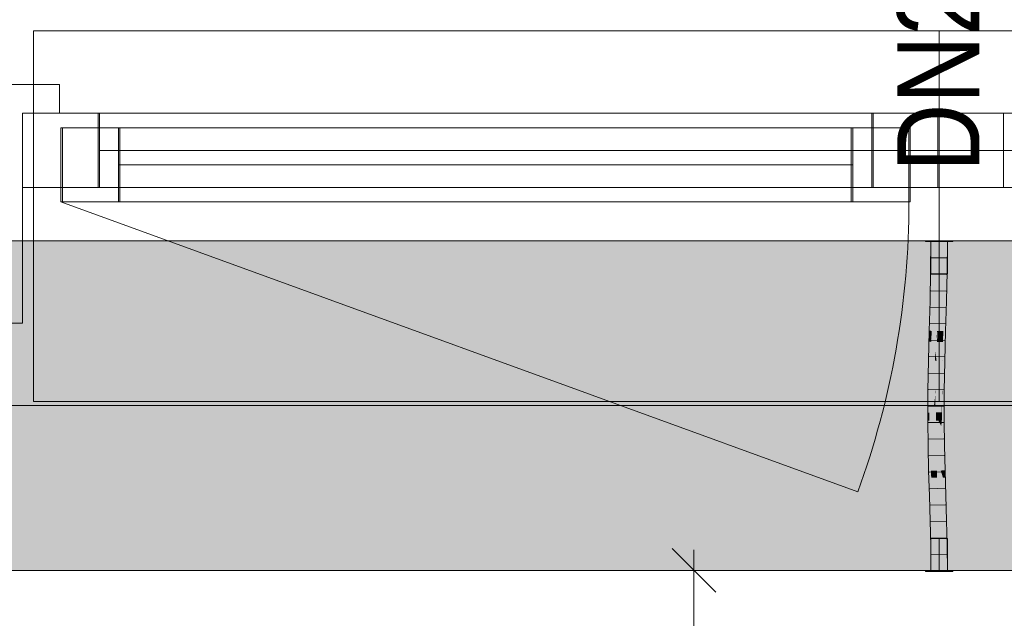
# Model space of a CAD drawing. Extents: x -720 to 300, y 62 to 1162.
# Tile 88 of 256: x -555 to -531, y 995 to 1009. Entities that reach past the tile are written whole.
import ezdxf
from ezdxf.lldxf.tags import DXFTag

# ---------------------------------------------------------------- set-up
doc = ezdxf.new("R2010")
doc.units = 0
doc.layers.get('0').update_dxf_attribs({"lineweight": 13})
for name, color, linetype, lineweight, true_color in [('30 -33 Aussenwände- 7 Fassade_ Elemente', 7, 'Continuous', 9, 0x00aacc), ('30 -35 Decken- 1 Konstruktion-Träger- Stahlbeton', 7, 'Continuous', 13, 0x33aa00), ('70 -76 Bemaßung- 2 Allgemein', 9, 'Continuous', 5, 0x808080), ('E_Leerrohr 20', 7, 'Continuous', 13, 0xcc0099), ('E_Leerrohr 20-Shading', 7, 'Continuous', 13, 0xcc0099), ('iwb_Schraffur_Unterzug', 7, 'Continuous', 5, 0xffffcc)]:
    doc.layers.add(name, color=color, linetype=linetype, lineweight=lineweight, true_color=true_color)
doc.layers.add('70 -71 Achsen- 1 Gebäudeachsen', color=7, linetype='STRICHPUNKT2-A06G93UB8I', lineweight=18)
doc.layers.add('Detailelementbeschriftung', color=7, linetype='Continuous', lineweight=9)
doc.styles.get("Standard").update_dxf_attribs({"font": 'ARIALN.TTF'})
tags = doc.linetypes.add('fein_strichliert-A06G93UC8I', pattern=[4, 1, -2, 1]).pattern_tags.tags
tags[8:9] = [DXFTag(74, 4), DXFTag(75, 0), DXFTag(340, '0'), DXFTag(46, 0.0), DXFTag(50, 0.0), DXFTag(44, 0.0), DXFTag(45, 0.0)]
tags[6:7] = [DXFTag(74, 4), DXFTag(75, 0), DXFTag(340, '0'), DXFTag(46, 0.0), DXFTag(50, 0.0), DXFTag(44, 0.0), DXFTag(45, 0.0)]
tags[4:5] = [DXFTag(74, 4), DXFTag(75, 0), DXFTag(340, '0'), DXFTag(46, 0.0), DXFTag(50, 0.0), DXFTag(44, 0.0), DXFTag(45, 0.0)]
tags = doc.linetypes.add('STRICHPUNKT2', pattern=[12.7, 6.35, -3.175, 0, -3.175]).pattern_tags.tags
tags[10:11] = [DXFTag(74, 4), DXFTag(75, 0), DXFTag(340, '0'), DXFTag(46, 0.0), DXFTag(50, 0.0), DXFTag(44, 0.0), DXFTag(45, 0.0)]
tags[8:9] = [DXFTag(74, 4), DXFTag(75, 0), DXFTag(340, '0'), DXFTag(46, 0.0), DXFTag(50, 0.0), DXFTag(44, 0.0), DXFTag(45, 0.0)]
tags[6:7] = [DXFTag(74, 4), DXFTag(75, 0), DXFTag(340, '0'), DXFTag(46, 0.0), DXFTag(50, 0.0), DXFTag(44, 0.0), DXFTag(45, 0.0)]
tags[4:5] = [DXFTag(74, 4), DXFTag(75, 0), DXFTag(340, '0'), DXFTag(46, 0.0), DXFTag(50, 0.0), DXFTag(44, 0.0), DXFTag(45, 0.0)]
tags = doc.linetypes.add('STRICHPUNKT2-A06G93UB8I', pattern=[12.7, 6.35, -3.175, 0, -3.175]).pattern_tags.tags
tags[10:11] = [DXFTag(74, 4), DXFTag(75, 0), DXFTag(340, '0'), DXFTag(46, 0.0), DXFTag(50, 0.0), DXFTag(44, 0.0), DXFTag(45, 0.0)]
tags[8:9] = [DXFTag(74, 4), DXFTag(75, 0), DXFTag(340, '0'), DXFTag(46, 0.0), DXFTag(50, 0.0), DXFTag(44, 0.0), DXFTag(45, 0.0)]
tags[6:7] = [DXFTag(74, 4), DXFTag(75, 0), DXFTag(340, '0'), DXFTag(46, 0.0), DXFTag(50, 0.0), DXFTag(44, 0.0), DXFTag(45, 0.0)]
tags[4:5] = [DXFTag(74, 4), DXFTag(75, 0), DXFTag(340, '0'), DXFTag(46, 0.0), DXFTag(50, 0.0), DXFTag(44, 0.0), DXFTag(45, 0.0)]

# ---------------------------------------------------------------- blocks, each defined once
blk = doc.blocks.new('Shading-A06G93TX8I', base_point=(-532.68, 1000.996))
at = {"layer": 'E_Leerrohr 20-Shading', "color": 223, "true_color": 0xc67fb4}
for points in [[(-532.961, 1003.9), (-533.02, 1003.9), (-532.967, 1003.177), (-533.026, 1003.178)], [(-532.664, 1003.9), (-532.678, 1003.9), (-532.673, 1003.173), (-532.684, 1003.173)], [(-532.63, 1003.172), (-532.62, 1003.9), (-532.673, 1003.173), (-532.664, 1003.9)], [(-532.626, 1003.172), (-532.62, 1003.9), (-532.63, 1003.172)], [(-532.967, 1003.177), (-533.026, 1003.178), (-532.984, 1002.454), (-533.041, 1002.455)], [(-532.983, 1002.454), (-532.967, 1003.177), (-532.984, 1002.454)], [(-532.673, 1003.173), (-532.684, 1003.173), (-532.693, 1002.447), (-532.7, 1002.447)], [(-532.693, 1002.447), (-532.676, 1002.446), (-532.673, 1003.173), (-532.654, 1003.173)], [(-532.676, 1002.446), (-532.657, 1002.446), (-532.654, 1003.173), (-532.63, 1003.172)], [(-532.641, 1002.446), (-532.626, 1003.172), (-532.657, 1002.446), (-532.63, 1003.172)], [(-532.984, 1002.454), (-533.041, 1002.455), (-533.007, 1001.729), (-533.061, 1001.731)], [(-533.007, 1001.729), (-533.003, 1001.729), (-532.984, 1002.454), (-532.983, 1002.454)], [(-533.003, 1001.729), (-533.002, 1001.729), (-532.983, 1002.454)], [(-532.693, 1002.447), (-532.7, 1002.447), (-532.718, 1001.722), (-532.72, 1001.722)], [(-532.693, 1002.447), (-532.718, 1001.722), (-532.691, 1002.447), (-532.714, 1001.722)], [(-532.714, 1001.722), (-532.703, 1001.721), (-532.691, 1002.447), (-532.676, 1002.446)], [(-532.703, 1001.721), (-532.69, 1001.721), (-532.676, 1002.446), (-532.657, 1002.446)], [(-532.661, 1001.72), (-532.641, 1002.446), (-532.69, 1001.721), (-532.657, 1002.446)], [(-533.061, 1001.731), (-533.068, 1001.463), (-533.007, 1001.729), (-533.015, 1001.462)], [(-533.007, 1001.729), (-533.015, 1001.455), (-533.003, 1001.729), (-533.01, 1001.494)], [(-533.01, 1001.494), (-533.008, 1001.503), (-533.003, 1001.729), (-533.002, 1001.729)], [(-532.726, 1001.351), (-532.724, 1001.155), (-532.714, 1001.722), (-532.703, 1001.721)], [(-532.718, 1001.722), (-532.726, 1001.46), (-532.714, 1001.722), (-532.726, 1001.351)], [(-532.718, 1001.722), (-532.72, 1001.722), (-532.726, 1001.46)], [(-532.724, 1001.155), (-532.723, 1000.997), (-532.703, 1001.721), (-532.69, 1001.721)], [(-532.68, 1000.996), (-532.661, 1001.72), (-532.723, 1000.997), (-532.69, 1001.721)], [(-533.068, 1001.463), (-533.08, 1001.005), (-533.015, 1001.462), (-533.015, 1001.455)], [(-533.031, 1001.004), (-533.025, 1001.134), (-533.08, 1001.005), (-533.015, 1001.455)], [(-533.021, 1001.004), (-533.008, 1001.503), (-533.031, 1001.004)], [(-533.015, 1001.455), (-533.025, 1001.134), (-533.01, 1001.494), (-533.011, 1001.439)], [(-533.011, 1001.439), (-533.008, 1001.503), (-533.01, 1001.494)], [(-532.726, 1001.46), (-532.739, 1000.998), (-532.726, 1001.351), (-532.736, 1000.998)], [(-532.736, 1000.998), (-532.73, 1000.997), (-532.726, 1001.351), (-532.724, 1001.155)], [(-532.73, 1000.997), (-532.723, 1000.997), (-532.724, 1001.155)], [(-533.031, 1001.004), (-533.08, 1001.005), (-533.054, 1000.278), (-533.094, 1000.278)], [(-533.035, 1000.278), (-533.021, 1001.004), (-533.054, 1000.278), (-533.031, 1001.004)], [(-532.749, 1000.274), (-532.73, 1000.997), (-532.752, 1000.274), (-532.736, 1000.998)], [(-532.736, 1000.998), (-532.739, 1000.998), (-532.752, 1000.274)], [(-532.746, 1000.274), (-532.723, 1000.997), (-532.749, 1000.274), (-532.73, 1000.997)], [(-532.745, 1000.274), (-532.723, 1000.997), (-532.735, 1000.602)], [(-532.745, 1000.274), (-532.694, 1000.274), (-532.723, 1000.997), (-532.68, 1000.996)], [(-532.746, 1000.274), (-532.745, 1000.274), (-532.735, 1000.602)], [(-533.058, 999.746), (-533.054, 1000.278), (-533.096, 999.745), (-533.094, 1000.278)], [(-533.038, 999.551), (-533.035, 1000.278), (-533.059, 999.551), (-533.054, 1000.278)], [(-532.753, 999.911), (-532.749, 1000.274), (-532.754, 999.911), (-532.752, 1000.274)], [(-532.748, 999.911), (-532.746, 1000.274), (-532.753, 999.911), (-532.749, 1000.274)], [(-532.748, 999.911), (-532.695, 999.911), (-532.745, 1000.274), (-532.694, 1000.274)], [(-532.748, 999.911), (-532.745, 1000.274), (-532.748, 999.985)], [(-532.745, 1000.274), (-532.746, 1000.274), (-532.748, 999.985)], [(-532.753, 999.911), (-532.754, 999.749), (-532.749, 999.911), (-532.752, 999.611)], [(-532.754, 999.749), (-532.753, 999.911), (-532.754, 999.911)], [(-532.752, 999.611), (-532.751, 999.552), (-532.749, 999.911), (-532.748, 999.911)], [(-532.751, 999.552), (-532.697, 999.552), (-532.748, 999.911), (-532.695, 999.911)], [(-533.059, 999.551), (-533.058, 999.746), (-533.097, 999.551), (-533.096, 999.745)], [(-532.755, 999.552), (-532.753, 999.552), (-532.754, 999.749), (-532.752, 999.611)], [(-532.753, 999.552), (-532.751, 999.552), (-532.752, 999.611)], [(-533.059, 999.551), (-533.097, 999.551), (-533.046, 998.94), (-533.089, 998.939)], [(-533.03, 998.94), (-533.038, 999.551), (-533.046, 998.94), (-533.059, 999.551)], [(-532.738, 998.946), (-532.751, 999.552), (-532.747, 998.945), (-532.753, 999.552)], [(-532.689, 998.947), (-532.697, 999.552), (-532.738, 998.946), (-532.751, 999.552)], [(-533.046, 998.94), (-533.089, 998.939), (-533.02, 998.33), (-533.074, 998.329)], [(-533.015, 998.331), (-533.03, 998.94), (-533.02, 998.33), (-533.046, 998.94)], [(-532.738, 998.946), (-532.747, 998.945), (-532.712, 998.339), (-532.733, 998.338)], [(-532.674, 998.34), (-532.689, 998.947), (-532.712, 998.339), (-532.738, 998.946)], [(-532.997, 997.722), (-533.008, 998.092), (-533.074, 998.329), (-533.02, 998.33)], [(-532.997, 997.722), (-533.074, 998.329), (-533.056, 997.72)], [(-533.008, 998.092), (-533.015, 998.331), (-533.02, 998.33)], [(-532.704, 998.164), (-532.712, 998.339), (-532.727, 998.164), (-532.733, 998.338)], [(-532.669, 998.164), (-532.674, 998.34), (-532.704, 998.164), (-532.712, 998.339)], [(-532.682, 997.731), (-532.704, 998.164), (-532.714, 997.73), (-532.727, 998.164)], [(-532.682, 997.731), (-532.656, 997.732), (-532.704, 998.164), (-532.669, 998.164)], [(-532.997, 997.722), (-533.056, 997.72), (-532.98, 997.114), (-533.038, 997.112)], [(-532.682, 997.731), (-532.714, 997.73), (-532.651, 997.122), (-532.697, 997.121)], [(-532.638, 997.122), (-532.656, 997.732), (-532.651, 997.122), (-532.682, 997.731)], [(-532.98, 997.114), (-533.038, 997.112), (-532.967, 996.507), (-533.025, 996.506)], [(-532.966, 996.507), (-532.98, 997.114), (-532.967, 996.507), (-532.98, 997.114)], [(-532.651, 997.122), (-532.697, 997.121), (-532.629, 996.512), (-532.684, 996.511)], [(-532.625, 996.512), (-532.638, 997.122), (-532.629, 996.512), (-532.651, 997.122)], [(-532.967, 996.507), (-533.025, 996.506), (-532.965, 995.9), (-533.02, 995.9)], [(-532.961, 995.9), (-532.966, 996.507), (-532.965, 995.9), (-532.967, 996.507)], [(-532.62, 995.9), (-532.629, 996.512), (-532.678, 995.9), (-532.684, 996.511)], [(-532.62, 995.9), (-532.625, 996.512), (-532.629, 996.512)]]:
    blk.add_solid(points, dxfattribs=at)
at = {"layer": 'E_Leerrohr 20-Shading', "color": 231, "true_color": 0xe17fc9}
for points in [[(-532.903, 1003.9), (-532.961, 1003.9), (-532.898, 1003.176), (-532.967, 1003.177)], [(-532.854, 1003.176), (-532.854, 1003.9), (-532.898, 1003.176), (-532.903, 1003.9)], [(-532.826, 1003.175), (-532.82, 1003.9), (-532.854, 1003.176), (-532.854, 1003.9)], [(-532.82, 1003.9), (-532.826, 1003.175), (-532.821, 1003.175)], [(-532.821, 1003.175), (-532.815, 1003.175), (-532.82, 1003.9)], [(-532.815, 1003.175), (-532.684, 1003.173), (-532.82, 1003.9), (-532.678, 1003.9)], [(-532.922, 1003.177), (-532.967, 1003.177), (-532.919, 1002.452), (-532.983, 1002.454)], [(-532.898, 1002.452), (-532.898, 1003.176), (-532.919, 1002.452), (-532.922, 1003.177)], [(-532.898, 1002.452), (-532.854, 1003.176), (-532.898, 1003.176)], [(-532.898, 1002.452), (-532.863, 1002.451), (-532.854, 1003.176), (-532.855, 1003.036)], [(-532.863, 1002.451), (-532.859, 1002.451), (-532.855, 1003.036)], [(-532.841, 1002.45), (-532.826, 1003.175), (-532.859, 1002.451), (-532.854, 1003.176)], [(-532.826, 1003.175), (-532.841, 1002.45), (-532.837, 1002.45)], [(-532.826, 1002.45), (-532.821, 1003.175), (-532.837, 1002.45), (-532.826, 1003.175)], [(-532.826, 1002.45), (-532.804, 1002.449), (-532.821, 1003.175), (-532.815, 1003.175)], [(-532.804, 1002.449), (-532.7, 1002.447), (-532.815, 1003.175), (-532.684, 1003.173)], [(-532.919, 1002.452), (-532.983, 1002.454), (-532.918, 1001.727), (-533.002, 1001.729)], [(-532.9, 1001.727), (-532.898, 1002.452), (-532.918, 1001.727), (-532.919, 1002.452)], [(-532.9, 1001.727), (-532.874, 1001.726), (-532.898, 1002.452), (-532.863, 1002.451)], [(-532.874, 1001.726), (-532.866, 1001.726), (-532.863, 1002.451), (-532.859, 1002.451)], [(-532.861, 1001.726), (-532.841, 1002.45), (-532.866, 1001.726), (-532.859, 1002.451)], [(-532.826, 1002.45), (-532.841, 1002.45), (-532.832, 1001.725), (-532.861, 1001.726)], [(-532.832, 1001.725), (-532.79, 1001.724), (-532.826, 1002.45), (-532.804, 1002.449)], [(-532.79, 1001.724), (-532.72, 1001.722), (-532.804, 1002.449), (-532.7, 1002.447)], [(-533.002, 1001.729), (-533.008, 1001.503), (-532.917, 1001.222), (-532.917, 1001.183)], [(-532.918, 1001.727), (-533.002, 1001.729), (-532.917, 1001.222)], [(-532.9, 1001.727), (-532.918, 1001.727), (-532.901, 1001.128), (-532.917, 1001.222)], [(-532.9, 1001.727), (-532.901, 1001.128), (-532.874, 1001.726), (-532.877, 1001.534)], [(-532.877, 1001.534), (-532.901, 1001.128), (-532.885, 1001.029)], [(-532.866, 1001.726), (-532.877, 1001.534), (-532.88, 1001.001), (-532.885, 1001.029)], [(-532.867, 1001.589), (-532.866, 1001.726), (-532.88, 1001.001)], [(-532.868, 1001.461), (-532.867, 1001.589), (-532.88, 1001.001)], [(-532.877, 1001.534), (-532.866, 1001.726), (-532.874, 1001.726)], [(-532.868, 1001.461), (-532.861, 1001.726), (-532.866, 1001.726)], [(-532.834, 1001.461), (-532.832, 1001.725), (-532.868, 1001.461), (-532.861, 1001.726)], [(-532.832, 1001.725), (-532.834, 1001.461), (-532.79, 1001.724), (-532.786, 1001.461)], [(-532.79, 1001.724), (-532.786, 1001.461), (-532.72, 1001.722), (-532.726, 1001.46)], [(-533.021, 1001.004), (-532.999, 1001.003), (-533.008, 1001.503)], [(-532.917, 1001.183), (-533.008, 1001.503), (-532.917, 1001.002), (-532.999, 1001.003)], [(-532.868, 1001.461), (-532.88, 1001.001), (-532.865, 1001.461), (-532.876, 1001.001)], [(-532.876, 1001.001), (-532.862, 1001), (-532.865, 1001.461), (-532.854, 1001.461)], [(-532.862, 1001), (-532.837, 1001), (-532.854, 1001.461), (-532.834, 1001.461)], [(-532.834, 1001.461), (-532.837, 1001), (-532.786, 1001.461), (-532.777, 1000.998)], [(-532.786, 1001.461), (-532.777, 1000.998), (-532.726, 1001.46), (-532.739, 1000.998)], [(-532.917, 1001.183), (-532.901, 1001.128), (-532.917, 1001.222)], [(-532.901, 1001.128), (-532.917, 1001.183), (-532.902, 1001.001), (-532.917, 1001.002)], [(-532.901, 1001.128), (-532.902, 1001.001), (-532.885, 1001.029), (-532.885, 1001.001)], [(-532.999, 1001.003), (-533.021, 1001.004), (-532.989, 1000.277), (-533.035, 1000.278)], [(-532.999, 1001.003), (-532.989, 1000.277), (-532.917, 1001.002), (-532.913, 1000.276)], [(-532.913, 1000.276), (-532.9, 1000.276), (-532.917, 1001.002), (-532.902, 1001.001)], [(-532.902, 1001.001), (-532.9, 1000.276), (-532.885, 1001.001), (-532.893, 1000.276)], [(-532.893, 1000.276), (-532.88, 1001.001), (-532.885, 1001.001)], [(-532.876, 1001.001), (-532.88, 1001.001), (-532.89, 1000.276), (-532.893, 1000.276)], [(-532.872, 1000.276), (-532.862, 1001), (-532.89, 1000.276), (-532.876, 1001.001)], [(-532.885, 1001.001), (-532.88, 1001.001), (-532.885, 1001.029)], [(-532.841, 1000.275), (-532.837, 1001), (-532.872, 1000.276), (-532.862, 1001)], [(-532.841, 1000.275), (-532.767, 1000.275), (-532.837, 1001), (-532.777, 1000.998)], [(-532.777, 1000.998), (-532.767, 1000.275), (-532.739, 1000.998), (-532.76, 1000.275)], [(-532.989, 1000.277), (-533.035, 1000.278), (-532.987, 999.551), (-533.038, 999.551)], [(-532.913, 1000.276), (-532.989, 1000.277), (-532.944, 999.915), (-532.988, 999.916)], [(-532.913, 1000.276), (-532.944, 999.915), (-532.911, 1000.184)], [(-532.908, 999.915), (-532.911, 1000.184), (-532.944, 999.915)], [(-532.911, 1000.184), (-532.9, 1000.276), (-532.913, 1000.276)], [(-532.899, 999.915), (-532.9, 1000.276), (-532.908, 999.915), (-532.911, 1000.184)], [(-532.897, 999.915), (-532.9, 1000.276), (-532.899, 999.915)], [(-532.9, 1000.276), (-532.897, 999.915), (-532.893, 1000.276), (-532.895, 999.914)], [(-532.896, 999.748), (-532.876, 999.748), (-532.893, 1000.276), (-532.872, 1000.276)], [(-532.876, 999.748), (-532.842, 999.748), (-532.872, 1000.276), (-532.841, 1000.275)], [(-532.841, 1000.275), (-532.842, 999.748), (-532.767, 1000.275), (-532.766, 999.749)], [(-532.752, 1000.274), (-532.767, 1000.275), (-532.758, 999.749), (-532.766, 999.749)], [(-532.752, 1000.274), (-532.758, 999.749), (-532.754, 999.911)], [(-532.988, 999.916), (-532.987, 999.551), (-532.944, 999.915)], [(-532.903, 999.551), (-532.908, 999.915), (-532.987, 999.551), (-532.944, 999.915)], [(-532.903, 999.551), (-532.9, 999.551), (-532.908, 999.915), (-532.904, 999.915)], [(-532.9, 999.551), (-532.897, 999.551), (-532.904, 999.915), (-532.899, 999.915)], [(-532.896, 999.748), (-532.897, 999.915), (-532.897, 999.551), (-532.899, 999.915)], [(-532.897, 999.915), (-532.896, 999.748), (-532.895, 999.914)], [(-532.758, 999.749), (-532.754, 999.749), (-532.754, 999.911)], [(-532.897, 999.551), (-532.877, 999.551), (-532.896, 999.748), (-532.876, 999.748)], [(-532.877, 999.551), (-532.842, 999.552), (-532.876, 999.748), (-532.842, 999.748)], [(-532.766, 999.749), (-532.842, 999.748), (-532.768, 999.552), (-532.842, 999.552)], [(-532.766, 999.749), (-532.768, 999.552), (-532.766, 999.656)], [(-532.768, 999.552), (-532.765, 999.552), (-532.766, 999.656)], [(-532.758, 999.749), (-532.766, 999.749), (-532.763, 999.552), (-532.765, 999.552)], [(-532.754, 999.749), (-532.758, 999.749), (-532.755, 999.552), (-532.763, 999.552)], [(-532.987, 999.551), (-533.038, 999.551), (-532.993, 998.941), (-533.03, 998.94)], [(-532.993, 998.941), (-532.89, 998.943), (-532.987, 999.551), (-532.903, 999.551)], [(-532.903, 999.551), (-532.89, 998.943), (-532.9, 999.551), (-532.889, 998.943)], [(-532.889, 998.943), (-532.897, 999.551), (-532.9, 999.551)], [(-532.877, 999.551), (-532.897, 999.551), (-532.875, 998.943), (-532.889, 998.943)], [(-532.84, 998.944), (-532.842, 999.552), (-532.875, 998.943), (-532.877, 999.551)], [(-532.768, 999.552), (-532.842, 999.552), (-532.771, 999.424)], [(-532.771, 999.424), (-532.842, 999.552), (-532.783, 998.945), (-532.84, 998.944)], [(-532.766, 999.415), (-532.771, 999.424), (-532.78, 998.945), (-532.783, 998.945)], [(-532.78, 998.945), (-532.771, 998.945), (-532.766, 999.415)], [(-532.765, 999.552), (-532.768, 999.552), (-532.766, 999.415), (-532.771, 999.424)], [(-532.755, 999.552), (-532.766, 999.415), (-532.76, 998.945), (-532.771, 998.945)], [(-532.765, 999.552), (-532.766, 999.415), (-532.763, 999.552)], [(-532.766, 999.415), (-532.755, 999.552), (-532.763, 999.552)], [(-532.755, 999.552), (-532.76, 998.945), (-532.747, 998.945)], [(-532.993, 998.941), (-533.03, 998.94), (-533.003, 998.331), (-533.015, 998.331)], [(-533.003, 998.331), (-532.874, 998.334), (-532.993, 998.941), (-532.89, 998.943)], [(-532.874, 998.334), (-532.889, 998.943), (-532.89, 998.943)], [(-532.875, 998.943), (-532.889, 998.943), (-532.871, 998.334), (-532.874, 998.334)], [(-532.836, 998.335), (-532.84, 998.944), (-532.871, 998.334), (-532.875, 998.943)], [(-532.84, 998.944), (-532.836, 998.335), (-532.78, 998.945), (-532.798, 998.336)], [(-532.798, 998.336), (-532.781, 998.337), (-532.78, 998.945), (-532.771, 998.945)], [(-532.781, 998.337), (-532.733, 998.338), (-532.771, 998.945), (-532.747, 998.945)], [(-533.003, 998.331), (-533.015, 998.331), (-533.008, 998.092)], [(-532.869, 998.163), (-532.874, 998.334), (-533.007, 998.162), (-533.003, 998.331)], [(-532.871, 998.334), (-532.874, 998.334), (-532.869, 998.163)], [(-532.83, 997.727), (-532.836, 998.335), (-532.869, 998.163), (-532.871, 998.334)], [(-532.836, 998.335), (-532.83, 997.727), (-532.798, 998.336), (-532.818, 997.727)], [(-532.818, 997.727), (-532.794, 997.728), (-532.798, 998.336), (-532.781, 998.337)], [(-532.781, 998.337), (-532.794, 997.728), (-532.727, 998.164), (-532.735, 997.729)], [(-532.781, 998.337), (-532.727, 998.164), (-532.733, 998.338)], [(-533.008, 998.092), (-532.856, 997.726), (-533.007, 998.162), (-532.869, 998.163)], [(-532.856, 997.726), (-533.008, 998.092), (-532.997, 997.722)], [(-532.83, 997.727), (-532.869, 998.163), (-532.856, 997.726)], [(-532.735, 997.729), (-532.714, 997.73), (-532.727, 998.164)], [(-532.856, 997.726), (-532.997, 997.722), (-532.838, 997.117), (-532.98, 997.114)], [(-532.83, 997.727), (-532.856, 997.726), (-532.825, 997.118), (-532.838, 997.117)], [(-532.83, 997.727), (-532.828, 997.416), (-532.818, 997.727)], [(-532.828, 997.416), (-532.794, 997.728), (-532.818, 997.727)], [(-532.828, 997.416), (-532.825, 997.118), (-532.794, 997.728), (-532.806, 997.118)], [(-532.794, 997.728), (-532.806, 997.118), (-532.735, 997.729), (-532.745, 997.12)], [(-532.745, 997.12), (-532.697, 997.121), (-532.735, 997.729), (-532.714, 997.73)], [(-532.97, 997.114), (-532.98, 997.114), (-532.966, 996.507)], [(-532.825, 996.509), (-532.838, 997.117), (-532.966, 996.507), (-532.97, 997.114)], [(-532.825, 997.118), (-532.838, 997.117), (-532.821, 996.509), (-532.825, 996.509)], [(-532.821, 996.509), (-532.816, 996.509), (-532.825, 997.118), (-532.806, 997.118)], [(-532.806, 997.118), (-532.816, 996.509), (-532.745, 997.12), (-532.754, 996.51)], [(-532.754, 996.51), (-532.684, 996.511), (-532.745, 997.12), (-532.697, 997.121)], [(-532.825, 996.509), (-532.966, 996.507), (-532.82, 995.9), (-532.961, 995.9)], [(-532.821, 996.509), (-532.825, 996.509), (-532.82, 995.9)], [(-532.82, 995.9), (-532.816, 996.509), (-532.821, 996.509)], [(-532.82, 995.9), (-532.678, 995.9), (-532.816, 996.509), (-532.684, 996.511)]]:
    blk.add_solid(points, dxfattribs=at)
blk = doc.blocks.new('Shading-A06G93TZ8I', base_point=(-532.82, 1003.112))
at = {"layer": 'E_Leerrohr 20-Shading', "color": 213, "true_color": 0xd67fc0}
for points in [[(-533.15, 1003.912), (-533.15, 1003.9), (-532.932, 1003.912), (-532.932, 1003.9)], [(-533.02, 1003.112), (-532.82, 1003.112), (-533.02, 1003.9), (-532.82, 1003.9)], [(-532.932, 1003.9), (-532.82, 1003.9), (-532.932, 1003.912), (-532.82, 1003.912)], [(-532.82, 1003.912), (-532.82, 1003.9), (-532.755, 1003.912), (-532.755, 1003.9)], [(-532.82, 1003.112), (-532.62, 1003.112), (-532.82, 1003.9), (-532.62, 1003.9)], [(-532.755, 1003.9), (-532.49, 1003.9), (-532.755, 1003.912), (-532.49, 1003.912)]]:
    blk.add_solid(points, dxfattribs=at)
blk = doc.blocks.new('Shading-A06G93U18I', base_point=(-532.62, 996.688))
at = {"layer": 'E_Leerrohr 20-Shading', "color": 213, "true_color": 0xd67fc0}
for points in [[(-532.82, 996.688), (-533.02, 996.688), (-532.82, 995.9), (-533.02, 995.9)], [(-532.62, 996.688), (-532.82, 996.688), (-532.62, 995.9), (-532.82, 995.9)], [(-532.912, 995.9), (-533.15, 995.9), (-532.911, 995.888), (-533.15, 995.888)], [(-532.82, 995.888), (-532.82, 995.9), (-532.911, 995.888), (-532.912, 995.9)], [(-532.755, 995.9), (-532.82, 995.9), (-532.755, 995.888), (-532.82, 995.888)], [(-532.49, 995.888), (-532.49, 995.9), (-532.755, 995.888), (-532.755, 995.9)]]:
    blk.add_solid(points, dxfattribs=at)
blk = doc.blocks.new('Referenz-A06G93UD8I')
at = {"layer": '30 -33 Aussenwände- 7 Fassade_ Elemente', "color": 0, "lineweight": -2}
for p, q in [((-554.82, 1007.012), (-554.82, 1009.012)), ((-554.82, 1009.012), (-510.82, 1009.012)), ((-554.82, 1009.012), (-532.82, 1009.012)), ((-532.82, 1009.012), (-532.82, 1007.012)), ((-532.82, 1009.012), (-510.82, 1009.012)), ((-554.82, 1007.012), (-553.22, 1007.012)), ((-554.82, 1005.212), (-554.82, 1007.012)), ((-553.22, 1007.012), (-512.42, 1007.012)), ((-553.22, 1007.012), (-553.22, 1005.212)), ((-553.22, 1007.012), (-534.42, 1007.012)), ((-532.82, 1007.012), (-534.42, 1007.012)), ((-534.42, 1007.012), (-534.42, 1005.212)), ((-532.82, 1007.012), (-531.22, 1007.012)), ((-532.82, 1005.212), (-532.82, 1007.012)), ((-554.12, 1004.862), (-554.12, 1006.662)), ((-554.12, 1006.662), (-552.72, 1006.662)), ((-552.72, 1006.662), (-534.92, 1006.662)), ((-552.72, 1004.862), (-552.72, 1006.662)), ((-534.92, 1006.662), (-534.92, 1004.862)), ((-534.92, 1006.662), (-533.52, 1006.662)), ((-533.52, 1006.662), (-533.52, 1004.862)), ((-512.42, 1006.112), (-553.22, 1006.112)), ((-552.72, 1005.762), (-534.92, 1005.762)), ((-554.82, 1005.212), (-554.82, 1000.012)), ((-553.22, 1005.212), (-554.82, 1005.212)), ((-512.42, 1005.212), (-553.22, 1005.212)), ((-534.42, 1005.212), (-532.82, 1005.212)), ((-531.22, 1005.212), (-532.82, 1005.212)), ((-532.82, 1000.012), (-532.82, 1005.212)), ((-552.72, 1004.862), (-554.12, 1004.862)), ((-534.92, 1004.862), (-552.72, 1004.862)), ((-533.52, 1004.862), (-534.92, 1004.862)), ((-554.82, 1000.012), (-510.82, 1000.012)), ((-554.82, 1000.012), (-532.82, 1000.012)), ((-532.82, 1000.012), (-510.82, 1000.012))]:
    blk.add_line(p, q, dxfattribs=at)
at = {"layer": '30 -33 Aussenwände- 7 Fassade_ Elemente', "color": 0, "linetype": 'Continuous', "lineweight": -2, "ltscale": 0.13}
for p, q in [((-554.186, 1007.712), (-558.386, 1007.712)), ((-554.186, 1007.012), (-554.186, 1007.712)), ((-555.086, 1007.012), (-554.186, 1007.012)), ((-555.086, 1001.912), (-555.086, 1007.012)), ((-555.086, 1007.012), (-532.853, 1007.012)), ((-555.086, 1007.012), (-553.253, 1007.012)), ((-555.086, 1005.212), (-555.086, 1007.012)), ((-555.086, 1005.212), (-555.086, 1007.012)), ((-553.253, 1007.012), (-553.253, 1005.212)), ((-534.453, 1007.012), (-532.853, 1007.012)), ((-534.453, 1005.212), (-534.453, 1007.012)), ((-532.853, 1007.012), (-532.853, 1005.212)), ((-532.853, 1007.012), (-510.62, 1007.012)), ((-532.853, 1007.012), (-531.253, 1007.012)), ((-532.853, 1005.212), (-532.853, 1007.012)), ((-531.253, 1007.012), (-531.253, 1005.212)), ((-554.153, 1006.662), (-533.553, 1006.662)), ((-554.153, 1004.862), (-554.153, 1006.662)), ((-554.153, 1004.862), (-554.153, 1006.662)), ((-554.153, 1006.662), (-552.753, 1006.662)), ((-552.753, 1006.662), (-552.753, 1004.862)), ((-534.953, 1004.862), (-534.953, 1006.662)), ((-534.953, 1006.662), (-533.553, 1006.662)), ((-533.553, 1006.662), (-533.553, 1004.862)), ((-533.553, 1006.662), (-533.553, 1004.862)), ((-531.253, 1006.112), (-512.453, 1006.112)), ((-534.953, 1005.762), (-552.753, 1005.762)), ((-532.853, 1005.212), (-555.086, 1005.212)), ((-553.253, 1005.212), (-555.086, 1005.212)), ((-532.853, 1005.212), (-534.453, 1005.212)), ((-510.62, 1005.212), (-532.853, 1005.212)), ((-531.253, 1005.212), (-532.853, 1005.212)), ((-533.553, 1004.862), (-554.153, 1004.862)), ((-552.753, 1004.862), (-554.153, 1004.862)), ((-533.553, 1004.862), (-534.953, 1004.862)), ((-557.486, 1001.912), (-555.086, 1001.912)), ((-604.353, 995.912), (-461.353, 995.912))]:
    blk.add_line(p, q, dxfattribs=at)
at = {"layer": '30 -33 Aussenwände- 7 Fassade_ Elemente', "color": 0, "linetype": 'fein_strichliert-A06G93UC8I', "lineweight": -2, "ltscale": 0.13}
blk.add_line((-554.153, 1004.862), (-534.795, 997.817), dxfattribs=at)
blk.add_ellipse((-554.153, 1004.862), major_axis=(19.358, -7.046), ratio=1, start_param=0, end_param=0.349066, dxfattribs=at)
at = {"layer": '30 -35 Decken- 1 Konstruktion-Träger- Stahlbeton', "color": 0, "linetype": 'fein_strichliert-A06G93UC8I', "lineweight": -2, "ltscale": 0.13}
for p, q in [((76.456, 1003.912), (-682.362, 1003.912)), ((76.456, 995.912), (-682.362, 995.912))]:
    blk.add_line(p, q, dxfattribs=at)
at = {"layer": '70 -71 Achsen- 1 Gebäudeachsen', "color": 0, "linetype": 'STRICHPUNKT2-A06G93UB8I', "lineweight": -2, "ltscale": 0.13}
blk.add_line((-682.362, 999.912), (76.456, 999.912), dxfattribs=at)
at = {"layer": '70 -76 Bemaßung- 2 Allgemein', "color": 0, "linetype": 'Continuous', "lineweight": -2, "ltscale": 0.13}
for p, q in [((-539.308, 996.443), (-538.247, 995.382)), ((-538.777, 996.412), (-538.777, 994.852)), ((-540.48, 995.912), (-539.777, 995.912)), ((-538.777, 990.973), (-538.777, 994.852))]:
    blk.add_line(p, q, dxfattribs=at)
blk = doc.blocks.new('Referenz-A06G93UF8I')
at = {"layer": 'iwb_Schraffur_Unterzug', "linetype": 'Continuous', "ltscale": 0.13}
for points in [[(-682.362, 1003.912), (76.456, 1003.912), (76.456, 1001.038)], [(-682.362, 1003.912), (76.456, 1001.038), (-682.362, 1000.171)], [(-682.362, 1000.171), (76.456, 1001.038), (76.456, 998.786)], [(-682.362, 1000.171), (76.456, 998.786), (-682.362, 999.653)], [(-682.362, 999.653), (76.456, 998.786), (76.456, 995.912)], [(-682.362, 999.653), (76.456, 995.912), (-682.362, 995.912)]]:
    blk.add_solid(points, dxfattribs=at)
blk = doc.blocks.new('Enddeckel-A06G93WT8I')
at = {"color": 0, "linetype": 'ByBlock', "lineweight": -2, "ltscale": 0.13}
for p, q in [((-533.02, 996.688), (-533.02, 995.9)), ((-532.902, 996.688), (-533.02, 996.688)), ((-532.737, 996.688), (-532.902, 996.688)), ((-532.62, 996.688), (-532.737, 996.688)), ((-532.62, 995.9), (-532.62, 996.688)), ((-533.15, 995.9), (-533.15, 995.888)), ((-532.956, 995.9), (-533.15, 995.9)), ((-532.956, 995.888), (-533.15, 995.888)), ((-532.902, 995.9), (-533.02, 995.9)), ((-532.683, 995.9), (-532.956, 995.9)), ((-532.683, 995.888), (-532.956, 995.888)), ((-532.737, 995.9), (-532.902, 995.9)), ((-532.62, 995.9), (-532.737, 995.9)), ((-532.49, 995.9), (-532.683, 995.9)), ((-532.49, 995.888), (-532.683, 995.888)), ((-532.49, 995.888), (-532.49, 995.9))]:
    blk.add_line(p, q, dxfattribs=at)
at = {"color": 0, "linetype": 'STRICHPUNKT2', "lineweight": 5, "ltscale": 0.13}
blk.add_line((-532.82, 995.9), (-532.82, 996.688), dxfattribs=at)
blk = doc.blocks.new('Enddeckel-A06G93WV8I')
at = {"color": 0, "linetype": 'ByBlock', "lineweight": -2, "ltscale": 0.13}
for p, q in [((-533.15, 1003.912), (-533.15, 1003.9)), ((-533.15, 1003.912), (-532.956, 1003.912)), ((-533.15, 1003.9), (-532.956, 1003.9)), ((-533.02, 1003.9), (-533.02, 1003.112)), ((-533.02, 1003.9), (-532.902, 1003.9)), ((-532.956, 1003.912), (-532.683, 1003.912)), ((-532.956, 1003.9), (-532.683, 1003.9)), ((-532.902, 1003.9), (-532.737, 1003.9)), ((-532.737, 1003.9), (-532.62, 1003.9)), ((-532.683, 1003.912), (-532.49, 1003.912)), ((-532.683, 1003.9), (-532.49, 1003.9)), ((-532.62, 1003.112), (-532.62, 1003.9)), ((-532.49, 1003.9), (-532.49, 1003.912)), ((-533.02, 1003.112), (-532.902, 1003.112)), ((-532.902, 1003.112), (-532.737, 1003.112)), ((-532.737, 1003.112), (-532.62, 1003.112))]:
    blk.add_line(p, q, dxfattribs=at)
at = {"color": 0, "linetype": 'STRICHPUNKT2', "lineweight": 5, "ltscale": 0.13}
blk.add_line((-532.82, 1003.9), (-532.82, 1003.112), dxfattribs=at)
blk = doc.blocks.new('Flexrohr-A06G93WX8I')
at = {"color": 0, "linetype": 'ByBlock', "lineweight": -2, "ltscale": 0.13}
for p, q in [((-533.02, 1003.9), (-533.026, 1003.178)), ((-533.02, 1003.9), (-532.62, 1003.9)), ((-532.62, 1003.9), (-532.626, 1003.172)), ((-533.011, 1003.502), (-532.635, 1003.499)), ((-533.026, 1003.178), (-533.041, 1002.455)), ((-533.015, 1003.103), (-532.639, 1003.097)), ((-532.626, 1003.172), (-532.641, 1002.446)), ((-533.024, 1002.704), (-532.648, 1002.696)), ((-533.041, 1002.455), (-533.061, 1001.731)), ((-533.033, 1002.305), (-532.657, 1002.296)), ((-532.641, 1002.446), (-532.661, 1001.72)), ((-533.044, 1001.905), (-532.668, 1001.896)), ((-533.061, 1001.731), (-533.08, 1001.005)), ((-532.661, 1001.72), (-532.68, 1000.996)), ((-533.055, 1001.505), (-532.679, 1001.496)), ((-533.065, 1001.105), (-532.689, 1001.096)), ((-533.08, 1001.005), (-533.093, 1000.278)), ((-532.68, 1000.996), (-532.694, 1000.274)), ((-533.074, 1000.704), (-532.698, 1000.697)), ((-533.093, 1000.278), (-533.097, 999.551)), ((-533.081, 1000.303), (-532.705, 1000.299)), ((-532.694, 1000.274), (-532.697, 999.552)), ((-533.083, 999.902), (-532.707, 999.9)), ((-533.097, 999.551), (-533.089, 998.939)), ((-533.084, 999.5), (-532.708, 999.502)), ((-532.697, 999.552), (-532.689, 998.947)), ((-533.089, 998.939), (-533.074, 998.329)), ((-533.079, 999.098), (-532.703, 999.104)), ((-532.689, 998.947), (-532.674, 998.34)), ((-533.071, 998.697), (-532.695, 998.705)), ((-533.074, 998.329), (-533.056, 997.72)), ((-533.061, 998.296), (-532.685, 998.306)), ((-532.674, 998.34), (-532.656, 997.732)), ((-533.056, 997.72), (-533.038, 997.112)), ((-533.049, 997.896), (-532.673, 997.907)), ((-532.656, 997.732), (-532.638, 997.122)), ((-533.037, 997.496), (-532.661, 997.507)), ((-533.038, 997.112), (-533.025, 996.506)), ((-533.026, 997.097), (-532.65, 997.106)), ((-532.638, 997.122), (-532.625, 996.512)), ((-533.025, 996.506), (-533.02, 995.9)), ((-533.017, 996.698), (-532.641, 996.705)), ((-532.625, 996.512), (-532.62, 995.9)), ((-533.011, 996.3), (-532.635, 996.304)), ((-533.02, 995.9), (-532.62, 995.9)), ((-533.008, 995.902), (-532.632, 995.902))]:
    blk.add_line(p, q, dxfattribs=at)
blk = doc.blocks.new('Einzeiliger Text-A06G93WZ8I')
at = {"color": 0, "lineweight": -2, "insert": (-533.839, 1005.589), "char_height": 2, "attachment_point": 1, "rotation": 90}
blk.add_mtext('{\\fArial Narrow;DN20 in UZ}', dxfattribs=at)

msp = doc.modelspace()

# ---------------------------------------------------------------- block references
at = {"color": 8, "lineweight": 13, "ltscale": 0.13, "true_color": 0x808080}
msp.add_blockref('Referenz-A06G93UD8I', (0, 0), dxfattribs=at)
at = {"color": 8, "lineweight": 25, "ltscale": 0.25, "true_color": 0x808080}
msp.add_blockref('Referenz-A06G93UF8I', (0, 0), dxfattribs=at)
at = {"layer": 'Detailelementbeschriftung', "ltscale": 0.13}
msp.add_blockref('Einzeiliger Text-A06G93WZ8I', (0, 0), dxfattribs=at)
at = {"layer": 'E_Leerrohr 20'}
for name, p in [('Shading-A06G93TZ8I', (-532.82, 1003.112)), ('Shading-A06G93TX8I', (-532.68, 1000.996)), ('Shading-A06G93U18I', (-532.62, 996.688))]:
    msp.add_blockref(name, p, dxfattribs=at)
at = {"layer": 'E_Leerrohr 20', "ltscale": 0.13}
for name in ['Enddeckel-A06G93WV8I', 'Flexrohr-A06G93WX8I', 'Enddeckel-A06G93WT8I']:
    msp.add_blockref(name, (0, 0), dxfattribs=at)

doc.saveas('drawing.dxf')
